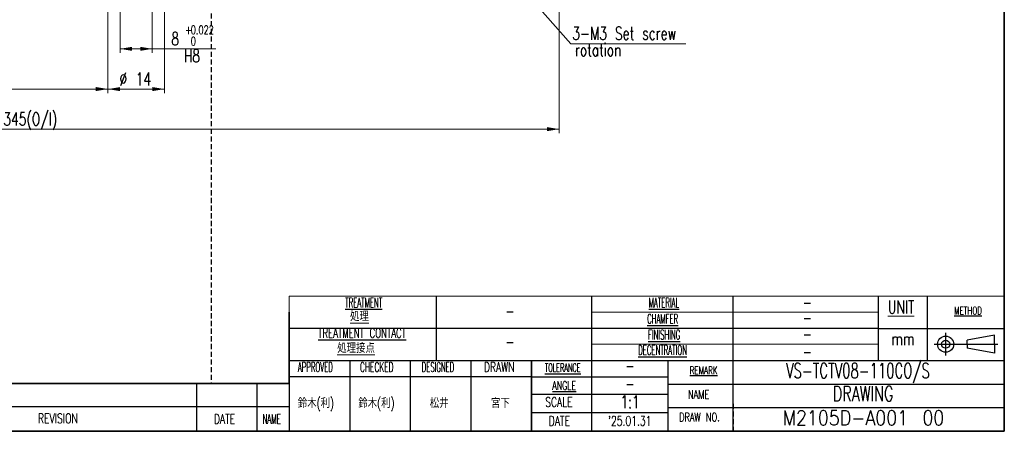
# Model space of a CAD drawing. Header units: millimetres. Extents: x 9 to 409, y 11 to 290.
# Tile 2 of 6: x 165 to 409, y 11 to 113. Entities that reach past the tile are written whole.
import ezdxf

# ---------------------------------------------------------------- set-up
doc = ezdxf.new("R2010")
doc.units = ezdxf.units.MM
doc.linetypes.add('HIDDEN', pattern=[1.905, 1.27, -0.635])
doc.layers.add('図面枠', color=9, linetype='Continuous')
doc.layers.add('補助線', color=252, linetype='Continuous', plot=False)
doc.styles.add('SLDTEXTSTYLE1', font='TXT', dxfattribs={"width": 0.846629, "bigfont": 'bigfont'})
doc.styles.add('SLDTEXTSTYLE10', font='TXT', dxfattribs={"width": 0.521649, "bigfont": 'bigfont'})
doc.styles.add('SLDTEXTSTYLE11', font='TXT', dxfattribs={"width": 0.565764, "bigfont": 'bigfont'})
doc.styles.add('SLDTEXTSTYLE12', font='TXT', dxfattribs={"width": 0.535929, "bigfont": 'bigfont'})
doc.styles.add('SLDTEXTSTYLE2', font='TXT', dxfattribs={"width": 0.7, "bigfont": 'bigfont'})
doc.styles.add('SLDTEXTSTYLE3', font='TXT', dxfattribs={"width": 0.854059, "bigfont": 'bigfont'})
doc.styles.add('SLDTEXTSTYLE4', font='TXT', dxfattribs={"width": 0.648063, "bigfont": 'bigfont'})
doc.styles.add('SLDTEXTSTYLE5', font='TXT', dxfattribs={"width": 0.668508, "bigfont": 'bigfont'})
doc.styles.add('SLDTEXTSTYLE6', font='TXT', dxfattribs={"width": 0.525, "bigfont": 'bigfont'})
doc.styles.add('SLDTEXTSTYLE7', font='TXT', dxfattribs={"width": 0.528373, "bigfont": 'bigfont'})
doc.styles.add('SLDTEXTSTYLE8', font='TXT', dxfattribs={"width": 0.650408, "bigfont": 'bigfont'})
doc.styles.add('SLDTEXTSTYLE9', font='TXT', dxfattribs={"width": 0.528056, "bigfont": 'bigfont'})
doc.styles.get("Standard").update_dxf_attribs({"font": 'txt', "bigfont": 'bigfont'})
doc.dimstyles.new('SLDDIMSTYLE0', dxfattribs={"dimtxt": 3.638021, "dimasz": 3, "dimexe": 0, "dimexo": 0.0625, "dimgap": 0.909505, "dimtad": 3, "dimrnd": 1e-09, "dimzin": 12, "dimdsep": 46, "dimtxsty": 'SLDTEXTSTYLE2', "dimsah": 1, "dimcen": 0.09, "dimadec": 0, "dimazin": 3, "dimtfac": 1, "dimtdec": 3, "dimtofl": 0, "dimtmove": 0, "dimatfit": 3, "dimfxl": 1, "dimfrac": 2, "dimtolj": 1, "dimtzin": 12, "dimarcsym": 0})
doc.dimstyles.new('SLDDIMSTYLE3', dxfattribs={"dimtxt": 3.638021, "dimasz": 3, "dimexe": 0, "dimexo": 0.0625, "dimgap": 0.909505, "dimtad": 3, "dimrnd": 1e-09, "dimzin": 12, "dimdsep": 46, "dimtxsty": 'SLDTEXTSTYLE2', "dimsah": 1, "dimcen": 0.09, "dimadec": 0, "dimazin": 3, "dimtol": 1, "dimtp": 0.022, "dimtfac": 1, "dimtdec": 3, "dimtofl": 0, "dimtmove": 0, "dimatfit": 3, "dimfxl": 1, "dimfrac": 2, "dimtolj": 1, "dimarcsym": 0})
doc.dimstyles.new('SLDDIMSTYLE4', dxfattribs={"dimtxt": 3.638021, "dimasz": 3, "dimexe": 0, "dimexo": 0.0625, "dimgap": 0.909505, "dimtad": 3, "dimrnd": 1e-09, "dimzin": 12, "dimdsep": 46, "dimtxsty": 'SLDTEXTSTYLE2', "dimblk2": 'NONE', "dimsah": 1, "dimcen": 0.09, "dimse1": 1, "dimadec": 0, "dimazin": 3, "dimtfac": 1, "dimtdec": 3, "dimtofl": 0, "dimtmove": 0, "dimatfit": 3, "dimfxl": 1, "dimfrac": 2, "dimtolj": 1, "dimtzin": 12, "dimarcsym": 0})
doc.dimstyles.new('SLDDIMSTYLE6', dxfattribs={"dimtxt": 3.638021, "dimasz": 3, "dimexe": 0, "dimexo": 0.0625, "dimgap": 0.909505, "dimtad": 3, "dimdec": 1, "dimrnd": 1e-09, "dimzin": 12, "dimdsep": 46, "dimtxsty": 'SLDTEXTSTYLE2', "dimsah": 1, "dimcen": 0.09, "dimadec": 0, "dimazin": 3, "dimtfac": 1, "dimtdec": 3, "dimtofl": 0, "dimtmove": 0, "dimatfit": 3, "dimfxl": 1, "dimfrac": 2, "dimtolj": 1, "dimtzin": 12, "dimarcsym": 0})
doc.dimstyles.new('SLDDIMSTYLE8', dxfattribs={"dimtxt": 0.18, "dimasz": 3, "dimexe": 0, "dimexo": 0.0625, "dimgap": 0, "dimtad": 0, "dimtih": 1, "dimtoh": 1, "dimdec": 0, "dimrnd": 1e-09, "dimzin": 0, "dimdsep": 46, "dimtxsty": 'Standard', "dimsah": 1, "dimcen": 0.09, "dimadec": 0, "dimazin": 0, "dimtfac": 3, "dimtdec": 0, "dimtofl": 0, "dimtmove": 0, "dimatfit": 3, "dimfxl": 1, "dimfrac": 2, "dimtolj": 1, "dimtzin": 0, "dimarcsym": 0})

# ---------------------------------------------------------------- blocks, each defined once
blk = doc.blocks.new('_D_5')
at = {"color": 7, "linetype": 'Continuous', "lineweight": 0, "transparency": 16777216}
for p, q in [((189.9, 127.75), (189.9, 104.73)), ((197.9, 127.75), (197.9, 104.73)), ((189.9, 105.73), (197.9, 105.73)), ((197.9, 105.73), (213.65, 105.73))]:
    blk.add_line(p, q, dxfattribs=at)
at = {"color": 7, "linetype": 'Continuous', "lineweight": 18, "transparency": 16777216}
for points in [[(189.9, 105.73), (192.9, 105.23), (192.9, 106.23)], [(197.9, 105.73), (194.9, 106.23), (194.9, 105.23)]]:
    blk.add_solid(points, dxfattribs=at)
at = {"color": 7, "linetype": 'Continuous', "lineweight": 18, "transparency": 16777216, "attachment_point": 1, "style": 'SLDTEXTSTYLE2'}
for s, insert, char_height in [('8', (202.62, 109.83), 3.17), ('+', (206.02, 111.48), 2.12), ('0.022', (207.43, 111.48), 2.117), ('0', (207.43, 108.66), 2.12), ('H8', (205.72, 105.6), 3.175)]:
    blk.add_mtext(s, dxfattribs=dict(at, insert=insert, char_height=char_height))
blk = doc.blocks.new('_D_6')
at = {"color": 7, "linetype": 'Continuous', "lineweight": 0, "transparency": 16777216}
for p, q in [((298.72, 149.55), (298.72, 84.83)), ((298.72, 85.83), (38.37, 85.83))]:
    blk.add_line(p, q, dxfattribs=at)
at = {"color": 7, "linetype": 'Continuous', "lineweight": 18, "transparency": 16777216}
blk.add_solid([(298.72, 85.83), (295.72, 86.33), (295.72, 85.33)], dxfattribs=at)
at = {"color": 7, "linetype": 'Continuous', "lineweight": 18, "transparency": 16777216, "insert": (161, 89.92), "char_height": 3.175, "attachment_point": 1, "style": 'SLDTEXTSTYLE2'}
blk.add_mtext('345(O/I)', dxfattribs=at)
blk = doc.blocks.new('_None')
blk = doc.blocks.new('_D_21')
at = {"color": 7, "linetype": 'Continuous', "lineweight": 0, "transparency": 16777216}
for p, q in [((63.72, 131.75), (63.72, 94.76)), ((186.9, 127.95), (186.9, 94.76)), ((186.9, 95.76), (63.72, 95.76))]:
    blk.add_line(p, q, dxfattribs=at)
at = {"color": 7, "linetype": 'Continuous', "lineweight": 18, "transparency": 16777216}
for points in [[(63.72, 95.76), (66.72, 95.26), (66.72, 96.26)], [(186.9, 95.76), (183.9, 96.26), (183.9, 95.26)]]:
    blk.add_solid(points, dxfattribs=at)
at = {"color": 7, "linetype": 'Continuous', "lineweight": 18, "transparency": 16777216, "insert": (120.64, 99.86), "char_height": 3.175, "attachment_point": 1, "style": 'SLDTEXTSTYLE2'}
blk.add_mtext('123.2', dxfattribs=at)
blk = doc.blocks.new('_D_22')
at = {"color": 7, "linetype": 'Continuous', "lineweight": 0, "transparency": 16777216}
for p, q in [((186.9, 127.95), (186.9, 94.75)), ((200.9, 127.95), (200.9, 94.75)), ((186.9, 95.75), (200.9, 95.75))]:
    blk.add_line(p, q, dxfattribs=at)
at = {"color": 7, "linetype": 'Continuous', "lineweight": 18, "transparency": 16777216}
for points in [[(186.9, 95.75), (189.9, 95.25), (189.9, 96.25)], [(200.9, 95.75), (197.9, 96.25), (197.9, 95.25)]]:
    blk.add_solid(points, dxfattribs=at)
at = {"color": 7, "linetype": 'Continuous', "lineweight": 18, "transparency": 16777216, "char_height": 3.175, "attachment_point": 1, "style": 'SLDTEXTSTYLE2'}
for s, insert in [('%%c', (189.77, 99.85)), ('14', (193.79, 99.85))]:
    blk.add_mtext(s, dxfattribs=dict(at, insert=insert))
blk = doc.blocks.new('SW_NOTE_0_1')
at = {"color": 0, "linetype": 'Continuous', "lineweight": 0}
blk.add_line((28.49, 0), (0, 0), dxfattribs=at)
at = {"color": 0, "linetype": 'Continuous', "lineweight": 0, "insert": (0.41, 4.19), "char_height": 3.175, "attachment_point": 1, "style": 'SLDTEXTSTYLE2'}
blk.add_mtext('3-M3 Set screw', dxfattribs=at)

msp = doc.modelspace()

# ---------------------------------------------------------------- linework, layer by layer
at = {"color": 7, "linetype": 'Continuous', "lineweight": 18}
for p, q in [((231.8137, 40.4671), (231.8137, 44.4671)), ((231.8137, 44.4671), (408.9733, 44.4671)), ((306.8066, 40.4671), (377.8066, 40.4671)), ((306.8066, 32.5422), (377.8066, 32.5422))]:
    msp.add_line(p, q, dxfattribs=at)
at = {"layer": '図面枠', "color": 7}
for p, q in [((408.9733, 40.463), (408.9733, 285.963)), ((408.9733, 285.963), (408.9733, 10.963)), ((306.8066, 28.4566), (306.8066, 44.4671)), ((377.8066, 28.4566), (377.8066, 44.4671)), ((389.9715, 28.4566), (389.9715, 44.4671)), ((231.8067, 40.463), (231.8067, 22.8296)), ((231.8147, 22.8296), (231.8137, 40.4671)), ((408.9733, 10.963), (408.9733, 40.463)), ((377.8066, 36.463), (231.8067, 36.463)), ((394.4365, 35.3422), (394.4365, 29.7422)), ((406.5568, 34.7671), (399.7604, 33.556)), ((406.5568, 32.5422), (406.5568, 34.7671)), ((391.6365, 32.5422), (407.3568, 32.5422)), ((399.7604, 32.5422), (399.7604, 33.556)), ((399.7604, 32.5422), (399.7604, 31.5284)), ((406.5568, 32.5422), (406.5568, 30.3173)), ((406.5568, 30.3173), (399.7604, 31.5284)), ((408.9733, 28.463), (231.8067, 28.463)), ((246.8066, 28.463), (246.8066, 10.963)), ((261.8066, 28.463), (261.8066, 10.963)), ((276.8066, 28.463), (276.8066, 10.963)), ((291.8066, 10.963), (291.8066, 28.463)), ((408.9733, 28.463), (291.8066, 28.463)), ((291.8066, 28.463), (291.8066, 10.963)), ((325.7175, 10.963), (325.7175, 28.463)), ((291.8066, 24.4633), (325.7175, 24.4633)), ((131.9714, 22.8296), (231.8147, 22.8296)), ((191.8067, 22.8296), (145.8067, 22.8296)), ((203.8067, 22.8296), (191.8067, 22.8296)), ((211.8067, 22.8296), (203.8067, 22.8296)), ((208.8067, 22.8309), (208.8067, 17.0009)), ((223.8067, 22.8296), (211.8067, 22.8296)), ((223.8067, 22.8296), (223.8067, 16.9996)), ((231.8067, 22.8296), (223.8067, 22.8296)), ((231.8067, 22.8296), (231.8067, 16.9996)), ((325.7175, 22.633), (408.9733, 22.633)), ((231.8067, 19.918), (231.8067, 14.088)), ((291.8066, 20.1697), (325.7175, 20.1697)), ((191.8067, 16.9996), (145.8067, 16.9996)), ((203.8067, 16.9996), (191.8067, 16.9996)), ((211.8067, 16.9996), (203.8067, 16.9996)), ((208.8067, 17.0009), (208.8067, 10.963)), ((223.8067, 16.9996), (211.8067, 16.9996)), ((223.8067, 16.9996), (223.8067, 10.963)), ((231.8067, 16.9996), (223.8067, 16.9996)), ((231.8067, 16.9996), (231.8067, 10.963)), ((231.8067, 16.9996), (231.8067, 11.1696)), ((325.7175, 15.5663), (291.8066, 15.5663)), ((408.9733, 16.803), (325.7175, 16.803)), ((408.9733, 10.963), (15.9733, 10.963)), ((131.9733, 10.963), (408.9733, 10.963))]:
    msp.add_line(p, q, dxfattribs=at)
at = {"layer": '図面枠', "color": 7, "linetype": 'Continuous'}
for p, q in [((268.3066, 28.4566), (268.3066, 44.4671)), ((341.8066, 28.4566), (341.8066, 44.4671)), ((377.8066, 36.463), (408.9733, 36.463)), ((306.8066, 10.963), (306.8066, 28.463)), ((341.8066, 10.963), (341.8066, 28.463)), ((291.7824, 24.4633), (231.8067, 24.4633))]:
    msp.add_line(p, q, dxfattribs=at)
at = {"layer": '図面枠', "color": 7, "linetype": 'HIDDEN'}
msp.add_line((341.8066, 17.7963), (341.8066, 10.963), dxfattribs=at)
at = {"layer": '図面枠', "color": 7, "lineweight": 18}
msp.add_line((231.8067, 10.963), (131.9733, 10.963), dxfattribs=at)
at = {"layer": '図面枠', "color": 7}
for radius in [2, 1]:
    msp.add_circle((394.4365, 32.5422), radius, dxfattribs=at)
at = {"layer": '補助線', "color": 7, "linetype": 'HIDDEN'}
msp.add_line((212.4733, 285.963), (212.4733, 22.963), dxfattribs=at)

# ---------------------------------------------------------------- block references
at = {"color": 7, "linetype": 'Continuous', "lineweight": 0}
msp.add_blockref('SW_NOTE_0_1', (301.5548, 106.9746), dxfattribs=at)

# ---------------------------------------------------------------- texts
at = {"color": 7, "linetype": 'Continuous', "lineweight": 0, "attachment_point": 1, "style": 'SLDTEXTSTYLE2'}
for s, insert, char_height in [('rotation', (302.5914, 107.0589), 3.175), ('\\LUNIT', (380.1257, 43.3491), 3.2), ('\\L処理', (246.8817, 40.6535), 2.38125), ('\\L処理接点', (243.7067, 32.7717), 2.38125)]:
    msp.add_mtext(s, dxfattribs=dict(at, insert=insert, char_height=char_height))
at = {"layer": '図面枠', "color": 7}
for s, insert, char_height, attachment_point, style in [('\\LTREATMENT', (250.2818, 44.0527), 2.38125, 2, 'SLDTEXTSTYLE6'), ('\\LMATERIAL', (324.6524, 44.0527), 2.38125, 2, 'SLDTEXTSTYLE6'), ('-', (360.167, 44.3992), 2.9104, 2, 'SLDTEXTSTYLE2'), ('\\LMETHOD', (399.9978, 41.7895), 1.85208, 2, 'SLDTEXTSTYLE2'), ('-', (286.4933, 42.1876), 2.9104, 2, 'SLDTEXTSTYLE2'), ('\\LCHAMFER', (324.3343, 40.027), 2.38125, 2, 'SLDTEXTSTYLE6'), ('-', (360.167, 40.6102), 2.9104, 2, 'SLDTEXTSTYLE2'), ('\\LTREATMENT CONTACT', (249.8715, 36.5214), 2.38125, 2, 'SLDTEXTSTYLE8'), ('\\LFINISHING', (324.6981, 36.1023), 2.38125, 2, 'SLDTEXTSTYLE6'), ('-', (360.167, 36.5293), 2.9104, 2, 'SLDTEXTSTYLE2'), ('mm', (383.8557, 35.467), 3.2, 2, 'SLDTEXTSTYLE2'), ('-', (286.4933, 34.664), 2.9104, 2, 'SLDTEXTSTYLE2'), ('\\LDECENTRATION', (324.3129, 32.2882), 2.38125, 2, 'SLDTEXTSTYLE6'), ('-', (360.167, 32.1902), 2.9104, 2, 'SLDTEXTSTYLE2'), ('APPROVED', (238.2905, 28.0664), 2.38125, 2, 'SLDTEXTSTYLE9'), ('CHECKED', (253.5079, 28.0664), 2.38125, 2, 'SLDTEXTSTYLE11'), ('DESIGNED', (268.6746, 28.0664), 2.38125, 2, 'SLDTEXTSTYLE10'), ('DRAWN', (283.8472, 28.0664), 2.38125, 2, 'SLDTEXTSTYLE2'), ('\\LTOLERANCE', (299.5957, 27.7748), 2.116667, 2, 'SLDTEXTSTYLE7'), ('-', (316.2118, 28.6495), 2.9104, 2, 'SLDTEXTSTYLE2'), ('\\LREMARK', (334.4801, 26.9866), 1.85208, 2, 'SLDTEXTSTYLE2'), ('VS-TCTV08-110CO/S', (372.7181, 27.8507), 3.704167, 2, 'SLDTEXTSTYLE4'), ('\\LANGLE', (299.96, 23.3582), 2.11667, 2, 'SLDTEXTSTYLE5'), ('-', (316.2118, 24.233), 2.9104, 2, 'SLDTEXTSTYLE2'), ('DRAWING', (373.9876, 22.1474), 3.70417, 2, 'SLDTEXTSTYLE2'), ('DRAWING', (373.9876, 22.1474), 3.70417, 2, 'SLDTEXTSTYLE2'), ('1:1', (316.254, 19.8326), 3.175, 2, 'SLDTEXTSTYLE2'), ('NAME', (333.2574, 21.1382), 2.11667, 2, 'SLDTEXTSTYLE2'), ('鈴木(利)', (238.4343, 19.1283), 2.38125, 2, 'SLDTEXTSTYLE2'), ('鈴木(利)', (253.426, 19.1283), 2.38125, 2, 'SLDTEXTSTYLE2'), ('松井', (268.9743, 19.1283), 2.38125, 2, 'SLDTEXTSTYLE2'), ('宮下', (284.1446, 19.1283), 2.38125, 2, 'SLDTEXTSTYLE2'), ('SCALE', (298.6377, 19.4078), 2.38125, 2, 'SLDTEXTSTYLE2'), ('REVISION', (174.5181, 15.3624), 2.38125, 2, 'SLDTEXTSTYLE2'), ('DATE', (215.7982, 15.2076), 2.38125, 2, 'SLDTEXTSTYLE2'), ('NAME', (227.4543, 15.2076), 2.38125, 2, 'SLDTEXTSTYLE12'), ('DATE', (298.7537, 14.7377), 2.38125, 2, 'SLDTEXTSTYLE2'), ("'25.01.31", (316.1832, 14.7377), 2.38125, 2, 'SLDTEXTSTYLE2'), ('DRAW NO.', (333.4428, 15.5364), 2.11667, 2, 'SLDTEXTSTYLE2'), ('M2105D-A001', (385.1474, 16.1577), 3.704167, 3, 'SLDTEXTSTYLE3'), ('00', (388.7026, 16.1577), 3.70417, 1, 'SLDTEXTSTYLE1')]:
    msp.add_mtext(s, dxfattribs=dict(at, insert=insert, char_height=char_height, attachment_point=attachment_point, style=style))

# ---------------------------------------------------------------- dimensions: what is measured, and where the dimension line sits
at = {"color": 7, "linetype": 'Continuous', "lineweight": 18}
for base, p1, p2, text, dimstyle, picture, middle in [((38.3662, 85.8273), (298.7157, 150.5461), (38.3662, 159.6131), '345(O/I)', 'SLDDIMSTYLE4', '_D_6', (168.541, 85.8273)), ((200.8957, 95.7541), (186.8957, 128.9461), (200.8957, 128.9461), '%%c<>', 'SLDDIMSTYLE0', '_D_22', (193.8957, 95.7541)), ((197.8957, 101.5028), (189.8957, 128.7461), (197.8957, 128.7461), '<>\\XH8', 'SLDDIMSTYLE3', '_D_5', (208.1345, 101.5028))]:
    dim = msp.add_linear_dim(base=base, p1=p1, p2=p2, text=text, dimstyle=dimstyle, dxfattribs=at)
    dim.commit()
    dim.dimension.update_dxf_attribs({"geometry": picture, "text_midpoint": middle, "dimtype": 160})
dim = msp.add_linear_dim(base=(63.7157, 95.7636), p1=(186.8957, 128.9461), p2=(63.7157, 132.7461), dimstyle='SLDDIMSTYLE6', dxfattribs=at)
dim.commit()
dim.dimension.update_dxf_attribs({"geometry": '_D_21', "text_midpoint": (125.3057, 95.7636), "dimtype": 160})

# ---------------------------------------------------------------- leaders
at = {"color": 7, "linetype": 'Continuous', "lineweight": 0}
msp.add_leader([(266.8382, 146.5309), (301.5548, 106.9746)], dimstyle='SLDDIMSTYLE8', dxfattribs=at)

doc.saveas('drawing.dxf')
